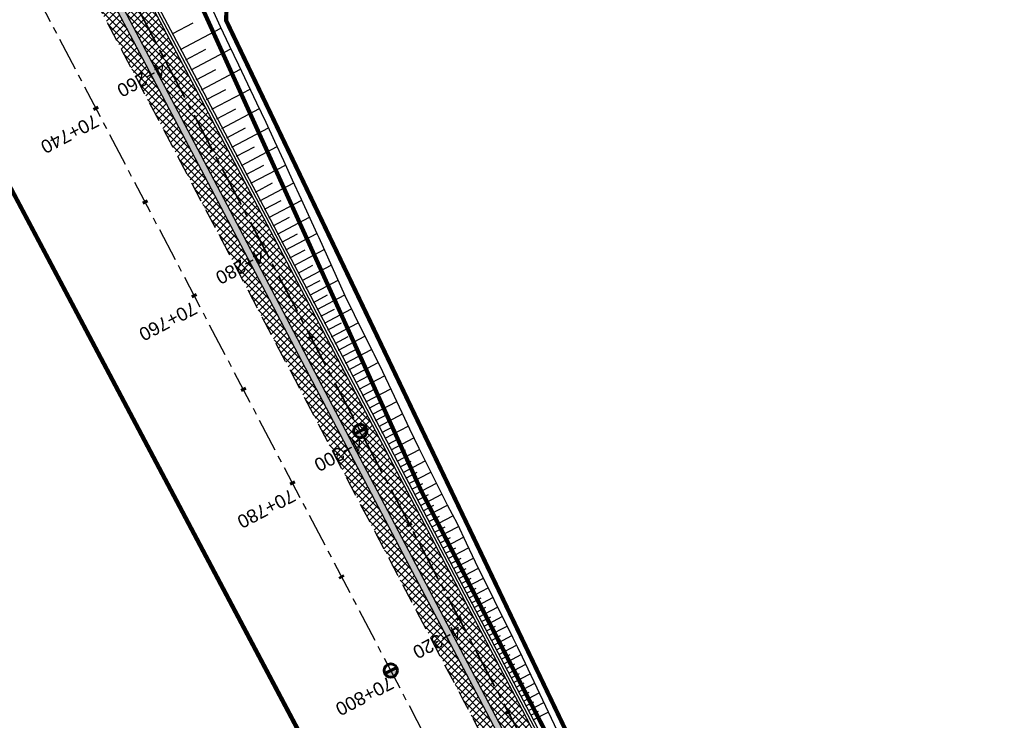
# Model space of a CAD drawing. Header units: metres. Extents: x 7529682 to 7533751, y 5721195 to 5727842.
# Tile 5 of 179: x 7531684 to 7531777, y 5723971 to 5724037. Entities that reach past the tile are written whole.
import ezdxf

# ---------------------------------------------------------------- set-up
doc = ezdxf.new("R2010")
doc.units = ezdxf.units.M
for name, pattern in [('817-dzialki-09-05-04$0$HIDDEN', [0.375, 0.25, -0.125]), ('ACAD_ISO05W100', [33, 24, -3, 0, -3, 0, -3]), ('CENTER', [50.8, 31.75, -6.35, 6.35, -6.35]), ('CENTER2', [28.575, 19.05, -3.175, 3.175, -3.175]), ('HIDDEN', [9.525, 6.35, -3.175])]:
    doc.linetypes.add(name, pattern=pattern)
for name, color, linetype in [('C-DROGI-SYTUACJA', 7, 'Continuous'), ('C-DROGI-SYTUACJA-ETYKIETY', 7, 'Continuous'), ('D-hatch-pobocza', 131, 'Continuous'), ('D-pobocza', 60, 'Continuous'), ('D-skarpa', 2, 'Continuous'), ('D-skarpa-kreskowanie', 2, 'Continuous')]:
    doc.layers.add(name, color=color, linetype=linetype)
for name, color, linetype, lineweight, true_color in [('D-bariery', 7, 'FENCELINE2', 30, 0xff0f0f), ('D-ewidencja-numery', 7, 'Continuous', 50, 0x40ff00), ('D-hatch-ciag-pieszo-rowerowy', 7, 'Continuous', 13, 0xff9f80), ('D-LR-etap-III', 7, '817-dzialki-09-05-04$0$HIDDEN', 50, 0x00008f), ('D-ścieki', 7, 'Continuous', 30, 0x0544ff)]:
    doc.layers.add(name, color=color, linetype=linetype, lineweight=lineweight, true_color=true_color)
for name, color, linetype, lineweight in [('D-krawędzie', 3, 'Continuous', 30), ('D-obrzeża', 2, 'Continuous', 30), ('D-oś', 10, 'CENTER', 30), ('D-pas-drogowy', 7, 'ACAD_ISO05W100', 50)]:
    doc.layers.add(name, color=color, linetype=linetype, lineweight=lineweight)
doc.layers.add('poprzeczki', color=7, linetype='Continuous', true_color=0x0000c7)
doc.styles.get("Standard").update_dxf_attribs({"font": 'arial.ttf'})
doc.linetypes.add('FENCELINE2', pattern='A,6.35,-2.54,[132,ltypeshp.shx,S=2.54,R=0,X=-2.54,Y=0],-2.54,25.4', length=36.83)
pattern_1 = [(45, (0, 0), (-0.33675960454, 0.33675960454), []), (135, (0, 0), (-0.33675960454, -0.33675960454), [])]

# ---------------------------------------------------------------- blocks, each defined once
blk = doc.blocks.new('kilometraz')
at = {"linetype": 'ByBlock', "lineweight": -2}
blk.add_hatch(color=0, dxfattribs=at).paths.add_polyline_path([(0, -0.28125, 0.41421356), (0.28125, 0, 0.41421356), (0, 0.28125)])
at = {"color": 0, "linetype": 'ByBlock', "lineweight": -2}
blk.add_line((0, 0.28125), (0, -0.28125), dxfattribs=at)
blk.add_circle((0, 0), 0.28125, dxfattribs=at)
blk = doc.blocks.new('AeccTickLine')
at = {"color": 0, "linetype": 'ByBlock', "lineweight": -2}
blk.add_line((0, 1), (0, -1), dxfattribs=at)

msp = doc.modelspace()

# ---------------------------------------------------------------- hatches: boundary and pattern name
at = {"layer": 'D-hatch-ciag-pieszo-rowerowy'}
h = msp.add_hatch(dxfattribs=at)
h.set_pattern_fill('ANSI37', color=256, scale=0.15, style=0)
h.set_pattern_definition(pattern_1)
h.paths.add_polyline_path([(7531670.459, 5724086.719), (7531652.861, 5724119.415), (7531649.994, 5724119.544), (7531666.66, 5724088.578), (7531679.391, 5724065.76), (7531684.868, 5724055.947), (7531688.519, 5724049.118), (7531697.217, 5724032.629), (7531705.519, 5724016.848), (7531710.985, 5724006.444), (7531717.725, 5723993.613), (7531720.609, 5723993.497), (7531714.804, 5724004.546), (7531709.338, 5724014.95), (7531701.035, 5724030.733), (7531692.333, 5724047.23), (7531688.668, 5724054.085), (7531683.18, 5724063.918)])
h = msp.add_hatch(dxfattribs=at)
h.set_pattern_fill('ANSI37', color=256, scale=0.15, style=0)
h.set_pattern_definition(pattern_1)
h.paths.add_polyline_path([(7531754.352, 5723930.752), (7531754.819, 5723928.454), (7531757.839, 5723926.145), (7531757.375, 5723928.427)])
h.paths.add_polyline_path([(7531731.715, 5723966.988), (7531733.968, 5723968.068), (7531731.885, 5723972.032), (7531724.979, 5723985.179), (7531720.609, 5723993.497), (7531717.725, 5723993.613), (7531728.066, 5723973.93)])
at = {"layer": 'D-hatch-pobocza'}
h = msp.add_hatch(dxfattribs=at)
h.set_pattern_fill('ANSI37', color=256, scale=0.15, style=0)
h.set_pattern_definition(pattern_1)
h.paths.add_polyline_path([(7531641.558, 5724137.252), (7531638.974, 5724135.896), (7531641.007, 5724132.022), (7531664.906, 5724087.617), (7531677.644, 5724064.786), (7531683.112, 5724054.988), (7531686.753, 5724048.18), (7531695.448, 5724031.697), (7531703.749, 5724015.917), (7531709.214, 5724005.514), (7531719.389, 5723986.147), (7531726.295, 5723973), (7531732.741, 5723960.736), (7531735.13, 5723956.19), (7531735.64, 5723955.219), (7531738.921, 5723952.151), (7531736.413, 5723957.005), (7531736.306, 5723956.962), (7531727.535, 5723973.651), (7531720.628, 5723986.798), (7531710.454, 5724006.165), (7531704.988, 5724016.569), (7531696.686, 5724032.349), (7531687.989, 5724048.837), (7531684.341, 5724055.659), (7531678.867, 5724065.468), (7531666.134, 5724088.29), (7531645.571, 5724126.496, -0.044899), (7531643.415, 5724131.539)])
at = {"layer": 'D-ścieki', "linetype": 'ByBlock', "true_color": 0x00cccc}
h = msp.add_hatch(color=132, dxfattribs=at)
edge = h.paths.add_edge_path()
edge.add_line((7531642.006, 5724137.812), (7531641.436, 5724137.627))
edge.add_line((7531641.436, 5724137.627), (7531643.415, 5724131.539))
edge.add_arc((7531672.516, 5724140.998), 30.6, 198.0068, 208.28993)
edge.add_line((7531645.571, 5724126.496), (7531666.134, 5724088.29))
edge.add_line((7531666.134, 5724088.29), (7531678.867, 5724065.468))
edge.add_line((7531678.867, 5724065.468), (7531684.341, 5724055.659))
edge.add_line((7531684.341, 5724055.659), (7531687.989, 5724048.837))
edge.add_line((7531687.989, 5724048.837), (7531696.686, 5724032.349))
edge.add_line((7531696.686, 5724032.349), (7531704.988, 5724016.569))
edge.add_line((7531704.988, 5724016.569), (7531710.454, 5724006.165))
edge.add_line((7531710.454, 5724006.165), (7531727.535, 5723973.651))
edge.add_line((7531727.535, 5723973.651), (7531736.306, 5723956.962))
edge.add_line((7531736.306, 5723956.962), (7531737.416, 5723957.405))
edge.add_line((7531737.416, 5723957.405), (7531737.21, 5723957.862))
edge.add_line((7531737.21, 5723957.862), (7531736.632, 5723957.631))
edge.add_line((7531736.632, 5723957.631), (7531728.066, 5723973.93))
edge.add_line((7531728.066, 5723973.93), (7531710.985, 5724006.444))
edge.add_line((7531710.985, 5724006.444), (7531705.519, 5724016.848))
edge.add_line((7531705.519, 5724016.848), (7531697.217, 5724032.629))
edge.add_line((7531697.217, 5724032.629), (7531688.519, 5724049.118))
edge.add_line((7531688.519, 5724049.118), (7531684.868, 5724055.947))
edge.add_line((7531684.868, 5724055.947), (7531679.391, 5724065.76))
edge.add_line((7531679.391, 5724065.76), (7531666.66, 5724088.578))
edge.add_line((7531666.66, 5724088.578), (7531646.099, 5724126.78))
edge.add_arc((7531672.516, 5724140.998), 30, 198.0068, 208.28993, ccw=False)
edge.add_line((7531643.985, 5724131.724), (7531642.012, 5724137.794))
edge.add_arc((7531613.482, 5724128.52), 30, 18.0068, 18.04311)

# ---------------------------------------------------------------- linework, layer by layer
at = {"layer": 'C-DROGI-SYTUACJA', "color": 10, "linetype": 'CENTER2', "lineweight": 35, "ltscale": 0.2}
msp.add_lwpolyline([(7531617.003, 5724190.143), (7531641.087, 5724144.244, -0.042262), (7531643.052, 5724139.579), (7531645.974, 5724130.59, 0.044899), (7531648.088, 5724125.646), (7531669.363, 5724086.118), (7531687.571, 5724053.485), (7531733.076, 5723967.067, 0.08906), (7531737.423, 5723961.493), (7531739.516, 5723959.617, -0.048597), (7531742.14, 5723956.76), (7531750.648, 5723945.469, -0.1118), (7531754.274, 5723937.414), (7531757.426, 5723921.898, 0.200916), (7531763.94, 5723912.314), (7531771.974, 5723907.082, -0.131228), (7531777.15, 5723901.327), (7531783.375, 5723889.12)], format="xyb", dxfattribs=at)
at = {"layer": 'D-bariery', "ltscale": 0.05, "flags": 128}
msp.add_lwpolyline([(7531734.881, 5723966.869), (7531732.106, 5723972.149), (7531725.2, 5723985.295), (7531715.025, 5724004.662), (7531709.56, 5724015.066), (7531701.256, 5724030.849), (7531692.554, 5724047.347), (7531688.887, 5724054.205), (7531683.398, 5724064.039), (7531670.678, 5724086.839), (7531650.127, 5724125.022, -0.044899), (7531648.207, 5724129.513), (7531644.999, 5724139.382)], format="xyb", dxfattribs=at)
at = {"layer": 'D-ewidencja-numery', "color": 12, "ltscale": 15, "true_color": 0xc70000}
msp.add_lwpolyline([(7531477.293, 5724465.831), (7531500.996, 5724421.113), (7531512.122, 5724400.549), (7531513.782, 5724396.757), (7531526.32, 5724379.39), (7531566.784, 5724302.736), (7531612.277, 5724225.61), (7531620.493, 5724210.548), (7531631.578, 5724196.258), (7531653.484, 5724152.434), (7531661.151, 5724128.494), (7531673.881, 5724101.186), (7531684.691, 5724081.184), (7531699.212, 5724051.17), (7531704.034, 5724040.584), (7531703.913, 5724037.17), (7531736.42, 5723969.232), (7531738.285, 5723967.699), (7531742.181, 5723962.346), (7531744.286, 5723958.616), (7531755.393, 5723944.193), (7531758.69, 5723936.76), (7531758.69, 5723936.76)], dxfattribs=at)
at = {"layer": 'D-krawędzie', "linetype": 'HIDDEN', "ltscale": 0.3, "flags": 128}
msp.add_lwpolyline([(7530572.01, 5726166.06), (7530620.381, 5726072.761), (7530641.555, 5726032.008), (7530660.961, 5725995.07), (7530689.128, 5725941.54), (7530707.336, 5725907.032), (7530725.256, 5725873.093), (7530743.97, 5725837.654), (7530770.527, 5725787.119), (7530787.864, 5725754.267), (7530809.898, 5725712.542), (7530824.739, 5725684.389), (7530840.856, 5725653.693), (7530860.675, 5725616.154), (7530865.283, 5725607.394), (7530878.05, 5725583.08), (7530918.172, 5725507.178), (7530950.163, 5725446.305), (7530993.419, 5725364.265), (7531022.766, 5725308.719), (7531053.81, 5725249.872), (7531081.166, 5725197.875), (7531103.902, 5725154.541), (7531128.123, 5725108.448), (7531149.3, 5725068.25), (7531167.38, 5725033.767), (7531197.165, 5724976.988), (7531228.151, 5724918.034), (7531253.153, 5724870.491), (7531286.796, 5724806.654), (7531306.74, 5724768.665), (7531335.094, 5724714.652), (7531357.319, 5724672.439), (7531373.645, 5724641.454), (7531392.162, 5724605.999), (7531418.48, 5724555.853), (7531439.727, 5724515.582), (7531468.399, 5724461.077), (7531491.782, 5724416.528), (7531531.99, 5724339.833), (7531557.227, 5724291.659), (7531569.852, 5724267.577), (7531591.376, 5724226.548), (7531610.004, 5724191.103), (7531616.883, 5724177.999), (7531629.985, 5724153.025), (7531641.007, 5724132.022), (7531664.906, 5724087.617), (7531677.644, 5724064.786), (7531683.112, 5724054.988), (7531686.753, 5724048.18), (7531695.448, 5724031.697), (7531703.749, 5724015.917), (7531709.214, 5724005.514), (7531719.389, 5723986.147), (7531726.295, 5723973), (7531732.741, 5723960.736), (7531735.13, 5723956.19)], dxfattribs=at)
at = {"layer": 'D-LR-etap-III', "ltscale": 10, "flags": 128}
msp.add_lwpolyline([(7531750.474, 5723895.103, 0.4, 0.4, 0), (7531750.505, 5723895.13, 0.4, 0.4, 0), (7531682.71, 5724022.92, 0.4, 0.4, 0), (7531619.177, 5724147.204, 0.4, 0.4, 0), (7531592.309, 5724198.489, 0.4, 0.4, 0), (7531553.264, 5724272.919, 0.4, 0.4, 0), (7531504.02, 5724366.79, 0.4, 0.4, 0), (7531482.09, 5724407.62, 0.4, 0.4, 0), (7531412.35, 5724541.183, 0.4, 0.4, 0), (7531388.464, 5724586.93, 0.4, 0.4, 0), (7531345.12, 5724669.94, 0.4, 0.4, 0), (7531127.66, 5725081.67, 0.4, 0.4, 0), (7531059.253, 5725211.041, 0.4, 0.4, 0), (7531008.007, 5725307.954, 0.4, 0.4, 0), (7530964.182, 5725390.836, 0.4, 0.4, 0), (7530914.557, 5725484.684, 0.4, 0.4, 0), (7530865.243, 5725577.494, 0.4, 0.4, 0), (7530840.085, 5725624.059, 0.4, 0.4, 0), (7530802.56, 5725694.925, 0.4, 0.4, 0), (7530755.54, 5725787.51, 0.4, 0.4, 0), (7530708.718, 5725876.303, 0.4, 0.4, 0), (7530695.12, 5725902.09, 0.4, 0.4, 0), (7530642.914, 5726001.078, 0.4, 0.4, 0), (7530634.935, 5726016.147, 0.4, 0.4, 0), (7530610.82, 5726061.93, 0.4, 0.4, 0), (7530610.82, 5726061.93, 0.4, 0.4, 0), (7530607.21, 5726063.51, 0.4, 0.4, 0), (7530597.42, 5726080.68, 0.4, 0.4, 0), (7530591.16, 5726088.44, 0.4, 0.4, 0), (7530581.28, 5726107.21, 0.4, 0.4, 0), (7530571.29, 5726130.56, 0.4, 0.4, 0), (7530549.555, 5726171.527, 0.4, 0.4, 0), (7530531.014, 5726206.474, 0.4, 0.4, 0), (7530516.461, 5726236.017, 0.4, 0.4, 0), (7530500.799, 5726266.141, 0.4, 0.4, 0), (7530491.35, 5726283.94, 0.4, 0.4, 0), (7530482.4, 5726303.41, 0.4, 0.4, 0), (7530482.4, 5726303.41, 0.4, 0.4, 0), (7530450.41, 5726357.28, 0.4, 0.4, 0), (7530397.759, 5726458.5, 0.4, 0.4, 0), (7530334.708, 5726583.665, 0.4, 0.4, 0), (7530303.939, 5726645.168, 0.4, 0.4, 0), (7530300.51, 5726651.778, 0.4, 0.4, 0), (7530289.214, 5726671.967, 0.4, 0.4, 0), (7530281.54, 5726685.57, 0.4, 0.4, 0), (7530261.371, 5726724.163, 0.4, 0.4, 0), (7530254.03, 5726738.21, 0.4, 0.4, 0), (7530197.22, 5726845.06, 0.4, 0.4, 0), (7530194.71, 5726849.15, 0.4, 0.4, 0), (7530195.92, 5726850.75, 0.4, 0.4, 0), (7530170.547, 5726892.961, 0.4, 0.4, 0), (7530143.175, 5726945.066, 0.4, 0.4, 0), (7530105.06, 5727018.32, 0.4, 0.4, 0), (7530100.06, 5727027.16, 0.4, 0.4, 0), (7530062.319, 5727099.625, 0.4, 0.4, 0), (7530015.379, 5727189.42, 0.4, 0.4, 0), (7529983.208, 5727250.207, 0.4, 0.4, 0), (7529953.284, 5727306.747, 0.4, 0.4, 0), (7529900.671, 5727406.159, 0.4, 0.4, 0), (7529890.63, 5727425.131, 0.4, 0.4, 0), (7529875.155, 5727454.426, 0.4, 0.4, 0), (7529857.56, 5727487.787, 0.4, 0.4, 0), (7529835.194, 5727530.193, 0.4, 0.4, 0), (7529811.741, 5727574.662, 0.4, 0.4, 0), (7529792.102, 5727611.923, 0.4, 0.4, 0), (7529768.066, 5727657.47, 0.4, 0.4, 0), (7529755.211, 5727682.131, 0.4, 0.4, 0), (7529753.31, 5727681.13, 0.4, 0.4, 0), (7529739.21, 5727707.77, 0.4, 0.4, 0), (7529735.395, 5727711.252, 0.4, 0.4, 0), (7529725.42, 5727730.2, 0.4, 0.4, 0), (7529723.55, 5727729.88, 0.4, 0.4, 0), (7529695.567, 5727782.932, 0.4, 0.4, 0), (7529717.68, 5727794.024, 0.4, 0.4, 0), (7529736.275, 5727758.647, 0.4, 0.4, 0), (7529736.275, 5727758.647, 0.4, 0.4, 0), (7529744.511, 5727750.406, 0.4, 0.4, 0), (7529744.511, 5727750.406, 0.4, 0.4, 0), (7529750.283, 5727738.55, 0.4, 0.4, 0), (7529777.109, 5727687.569, 0.4, 0.4, 0), (7529796.515, 5727651.33, 0.4, 0.4, 0), (7529814.938, 5727616.793, 0.4, 0.4, 0), (7529839.007, 5727572.304, 0.4, 0.4, 0), (7529860.618, 5727532.509, 0.4, 0.4, 0), (7529882.349, 5727491.504, 0.4, 0.4, 0), (7529904.865, 5727449.096, 0.4, 0.4, 0), (7529920.747, 5727418.885, 0.4, 0.4, 0), (7529946.677, 5727368.547, 0.4, 0.4, 0), (7529972.025, 5727320.573, 0.4, 0.4, 0), (7529987.74, 5727290.153, 0.4, 0.4, 0), (7529996.497, 5727273.662, 0.4, 0.4, 0), (7530017.541, 5727234.203, 0.4, 0.4, 0), (7530033.054, 5727204.864, 0.4, 0.4, 0), (7530051.623, 5727170.223, 0.4, 0.4, 0), (7530069.277, 5727137.016, 0.4, 0.4, 0), (7530089.385, 5727097.534, 0.4, 0.4, 0), (7530109.713, 5727060.747, 0.4, 0.4, 0), (7530136.77, 5727011.64, 0.4, 0.4, 0), (7530162.447, 5726962.744, 0.4, 0.4, 0), (7530187.674, 5726916.992, 0.4, 0.4, 0), (7530207.821, 5726879.335, 0.4, 0.4, 0), (7530230.626, 5726834.519, 0.4, 0.4, 0), (7530262.288, 5726776.618, 0.4, 0.4, 0), (7530277.51, 5726760.213, 0.4, 0.4, 0), (7530286.037, 5726744.107, 0.4, 0.4, 0), (7530288.097, 5726735.884, 0.4, 0.4, 0), (7530290.394, 5726725.047, 0.4, 0.4, 0), (7530296.177, 5726713.583, 0.4, 0.4, 0), (7530302.726, 5726701.182, 0.4, 0.4, 0), (7530325.685, 5726657.466, 0.4, 0.4, 0), (7530343.244, 5726623.649, 0.4, 0.4, 0), (7530360.23, 5726591.747, 0.4, 0.4, 0), (7530383.209, 5726548.059, 0.4, 0.4, 0), (7530406.018, 5726503.606, 0.4, 0.4, 0), (7530427.465, 5726462.62, 0.4, 0.4, 0), (7530447.928, 5726424.388, 0.4, 0.4, 0), (7530471.127, 5726379.921, 0.4, 0.4, 0), (7530490.501, 5726343.033, 0.4, 0.4, 0), (7530509.499, 5726306.733, 0.4, 0.4, 0), (7530529.89, 5726267.244, 0.4, 0.4, 0), (7530543.852, 5726238.99, 0.4, 0.4, 0), (7530554.809, 5726218.944, 0.4, 0.4, 0), (7530559.027, 5726212.223, 0.4, 0.4, 0), (7530563.061, 5726206.41, 0.4, 0.4, 0), (7530566.934, 5726200.464, 0.4, 0.4, 0), (7530569.771, 5726194.902, 0.4, 0.4, 0), (7530571.473, 5726191.282, 0.4, 0.4, 0), (7530572.839, 5726188.025, 0.4, 0.4, 0), (7530575.295, 5726182.035, 0.4, 0.4, 0), (7530579.737, 5726173.306, 0.4, 0.4, 0), (7530583.3, 5726167.41, 0.4, 0.4, 0), (7530593.4, 5726163.33, 0.4, 0.4, 0), (7530598.618, 5726155.264, 0.4, 0.4, 0), (7530608.258, 5726140.497, 0.4, 0.4, 0), (7530603.27, 5726136.83, 0.4, 0.4, 0), (7530606.53, 5726131.84, 0.4, 0.4, 0), (7530604.239, 5726124.217, 0.4, 0.4, 0), (7530605.847, 5726121.63, 0.4, 0.4, 0), (7530608.972, 5726116.164, 0.4, 0.4, 0), (7530618.114, 5726097.791, 0.4, 0.4, 0), (7530651.213, 5726034.96, 0.4, 0.4, 0), (7530670.244, 5725998.611, 0.4, 0.4, 0), (7530698.075, 5725945.953, 0.4, 0.4, 0), (7530716.506, 5725911.305, 0.4, 0.4, 0), (7530735.223, 5725875.667, 0.4, 0.4, 0), (7530752.504, 5725842.155, 0.4, 0.4, 0), (7530778.311, 5725793.501, 0.4, 0.4, 0), (7530797.5, 5725756.382, 0.4, 0.4, 0), (7530812.519, 5725728.289, 0.4, 0.4, 0), (7530820.039, 5725713.16, 0.4, 0.4, 0), (7530822.422, 5725710.194, 0.4, 0.4, 0), (7530833.155, 5725688.801, 0.4, 0.4, 0), (7530849.629, 5725656.159, 0.4, 0.4, 0), (7530867.983, 5725621.964, 0.4, 0.4, 0), (7530872.63, 5725612.888, 0.4, 0.4, 0), (7530880.354, 5725597.595, 0.4, 0.4, 0), (7530883.839, 5725593.389, 0.4, 0.4, 0), (7530891.782, 5725587.763, 0.4, 0.4, 0), (7530895.039, 5725584.281, 0.4, 0.4, 0), (7530897.034, 5725580.941, 0.4, 0.4, 0), (7530900.952, 5725579.946, 0.4, 0.4, 0), (7530904.81, 5725571.977, 0.4, 0.4, 0), (7530903.682, 5725568.566, 0.4, 0.4, 0), (7530908.901, 5725558.845, 0.4, 0.4, 0), (7530910.252, 5725545.672, 0.4, 0.4, 0), (7530912.873, 5725538.646, 0.4, 0.4, 0), (7530945.278, 5725478.464, 0.4, 0.4, 0), (7530959.692, 5725450.246, 0.4, 0.4, 0), (7531002.827, 5725368.192, 0.4, 0.4, 0), (7531044.704, 5725290.314, 0.4, 0.4, 0), (7531064.099, 5725253.213, 0.4, 0.4, 0), (7531083.01, 5725216.678, 0.4, 0.4, 0), (7531113.013, 5725158.466, 0.4, 0.4, 0), (7531137.364, 5725113.071, 0.4, 0.4, 0), (7531150.831, 5725086.712, 0.4, 0.4, 0), (7531159.746, 5725076.641, 0.4, 0.4, 0), (7531166.31, 5725074.58, 0.4, 0.4, 0), (7531172.29, 5725062.58, 0.4, 0.4, 0), (7531170.59, 5725055.606, 0.4, 0.4, 0), (7531173.733, 5725044.081, 0.4, 0.4, 0), (7531215.342, 5724964.86, 0.4, 0.4, 0), (7531238.054, 5724921.685, 0.4, 0.4, 0), (7531262.39, 5724875.283, 0.4, 0.4, 0), (7531295.587, 5724811.266, 0.4, 0.4, 0), (7531348.488, 5724712.363, 0.4, 0.4, 0), (7531363.741, 5724682.684, 0.4, 0.4, 0), (7531366.987, 5724675.865, 0.4, 0.4, 0), (7531382.541, 5724646.111, 0.4, 0.4, 0), (7531401.299, 5724610.875, 0.4, 0.4, 0), (7531428.965, 5724558.862, 0.4, 0.4, 0), (7531449.111, 5724520.398, 0.4, 0.4, 0), (7531477.293, 5724465.831, 0.4, 0.4, 0), (7531500.996, 5724421.113, 0.4, 0.4, 0), (7531512.122, 5724400.549, 0.4, 0.4, 0), (7531513.782, 5724396.757, 0.4, 0.4, 0), (7531526.32, 5724379.39, 0.4, 0.4, 0), (7531566.784, 5724302.736, 0.4, 0.4, 0), (7531612.277, 5724225.61, 0.4, 0.4, 0), (7531620.493, 5724210.548, 0.4, 0.4, 0), (7531631.578, 5724196.258, 0.4, 0.4, 0), (7531653.484, 5724152.434, 0.4, 0.4, 0), (7531661.151, 5724128.494, 0.4, 0.4, 0), (7531673.881, 5724101.186, 0.4, 0.4, 0), (7531684.691, 5724081.184, 0.4, 0.4, 0), (7531699.212, 5724051.17, 0.4, 0.4, 0), (7531704.034, 5724040.584, 0.4, 0.4, 0), (7531704.034, 5724040.584, 0.4, 0.4, 0), (7531703.913, 5724037.17, 0.4, 0.4, 0), (7531736.42, 5723969.232, 0.4, 0.4, 0), (7531738.285, 5723967.699, 0.4, 0.4, 0), (7531742.181, 5723962.346, 0.4, 0.4, 0), (7531744.286, 5723958.616, 0.4, 0.4, 0), (7531755.393, 5723944.193, 0.4, 0.4, 0), (7531758.69, 5723936.76, 0.4, 0.4, 0), (7531780.08, 5723929.25, 0.4, 0.4, 0), (7531792.612, 5723906.338, 0.4, 0.4, 0), (7531792.612, 5723906.338, 0.4, 0.4, 0), (7531756.962, 5723883.055, 0.4, 0.4, 0), (7531750.46, 5723895.13, 0.4, 0.4, 0), (7531750.46, 5723895.13, 0, 0, 0)], format="xyseb", dxfattribs=at)
at = {"layer": 'D-obrzeża'}
msp.add_lwpolyline([(7531780.894, 5723900.509), (7531779.425, 5723903.067, 0.118613), (7531777.818, 5723904.767), (7531765.06, 5723913.076, -0.200916), (7531758.547, 5723922.659), (7531755.443, 5723937.941, 0.1118), (7531751.816, 5723945.995), (7531743.065, 5723957.61, 0.048597), (7531740.441, 5723960.466), (7531738.437, 5723962.263, -0.089262), (7531734.082, 5723967.852), (7531731.885, 5723972.032), (7531724.979, 5723985.179), (7531714.804, 5724004.546), (7531709.338, 5724014.95), (7531701.035, 5724030.733), (7531692.333, 5724047.23), (7531688.668, 5724054.085), (7531683.18, 5724063.918), (7531670.459, 5724086.719), (7531649.907, 5724124.904, -0.044899), (7531647.969, 5724129.436), (7531644.775, 5724139.264)], format="xyb", dxfattribs=at)
at = {"layer": 'D-oś', "ltscale": 0.1}
msp.add_lwpolyline([(7531812.381, 5723798.617), (7531655.397, 5724097.9), (7531637.916, 5724130.379), (7531626.886, 5724151.399), (7531613.784, 5724176.372), (7531606.906, 5724189.475), (7531588.276, 5724224.922), (7531566.752, 5724265.952), (7531554.126, 5724290.035), (7531528.89, 5724338.207), (7531488.683, 5724414.901), (7531465.302, 5724459.448)], dxfattribs=at)
at = {"layer": 'D-pas-drogowy', "ltscale": 0.2, "flags": 128}
msp.add_lwpolyline([(7531633.019, 5724182.834, 0.4, 0.4, 0), (7531617.559, 5724211.608, 0.4, 0.4, 0), (7531566.784, 5724302.736, 0.4, 0.4, 0), (7531538.419, 5724356.47, 0.4, 0.4, 0), (7531526.32, 5724379.39, 0.4, 0.4, 0), (7531516.102, 5724393.607, 0.4, 0.4, 0.001485), (7531513.78, 5724396.838, 0.4, 0.4, 0), (7531501.87, 5724413.41, 0.4, 0.4, 0), (7531474.926, 5724464.508, 0.4, 0.4, 0), (7531446.2, 5724518.992, 0.4, 0.4, 0), (7531424.962, 5724559.262, 0.4, 0.4, 0), (7531398.444, 5724609.566, 0.4, 0.4, 0), (7531379.647, 5724645.216, 0.4, 0.4, 0), (7531365.23, 5724672.56, 0.4, 0.4, 0), (7531341.306, 5724717.915, 0.4, 0.4, 0), (7531312.9, 5724771.789, 0.4, 0.4, 0), (7531292.591, 5724810.307, 0.4, 0.4, 0), (7531259.392, 5724873.271, 0.4, 0.4, 0), (7531233.74, 5724921.923, 0.4, 0.4, 0), (7531203.073, 5724980.092, 0.4, 0.4, 0), (7531173.471, 5725036.225, 0.4, 0.4, 0), (7531168.27, 5725046.09, 0.4, 0.4, 0), (7531172.29, 5725062.58, 0.4, 0.4, 0), (7531166.31, 5725074.58, 0.4, 0.4, 0), (7531150.32, 5725079.6, 0.4, 0.4, 0), (7531141.5, 5725096.43, 0.4, 0.4, 0), (7531109.312, 5725157.814, 0.4, 0.4, 0), (7531086.641, 5725201.048, 0.4, 0.4, 0), (7531059.198, 5725253.384, 0.4, 0.4, 0), (7531028.207, 5725312.489, 0.4, 0.4, 0), (7530999.105, 5725367.99, 0.4, 0.4, 0), (7530956.248, 5725449.725, 0.4, 0.4, 0), (7530924.398, 5725510.464, 0.4, 0.4, 0), (7530897.51, 5725561.74, 0.4, 0.4, 0), (7530894.46, 5725566.14, 0.4, 0.4, 0), (7530892.16, 5725570.49, 0.4, 0.4, 0), (7530869.363, 5725613.307, 0.4, 0.4, 0), (7530861.694, 5725627.705, 0.4, 0.4, 0), (7530852.74, 5725644.52, 0.4, 0.4, 0), (7530831.51, 5725684.2, 0.4, 0.4, 0), (7530811.13, 5725722.52, 0.4, 0.4, 0), (7530792.348, 5725757.941, 0.4, 0.4, 0), (7530768.03, 5725803.8, 0.4, 0.4, 0), (7530748.769, 5725840.179, 0.4, 0.4, 0), (7530727.7, 5725879.97, 0.4, 0.4, 0), (7530712.098, 5725909.545, 0.4, 0.4, 0), (7530693.644, 5725944.645, 0.4, 0.4, 0), (7530665.702, 5725997.539, 0.4, 0.4, 0), (7530641.76, 5726042.88, 0.4, 0.4, 0), (7530616.5, 5726091.48, 0.4, 0.4, 0), (7530604.628, 5726114.32, 0.4, 0.4, -0.007763), (7530602.5, 5726118.43, 0.4, 0.4, 0), (7530603.992, 5726123.395, 0.4, 0.4, 0), (7530606.53, 5726131.84, 0.4, 0.4, 0), (7530603.27, 5726136.83, 0.4, 0.4, 0), (7530593.776, 5726151.369, 0.4, 0.4, 0), (7530590.203, 5726156.84, 0.4, 0.4, 0), (7530583.3, 5726167.41, 0.4, 0.4, 0), (7530580.578, 5726170.428, 0.4, 0.4, 0), (7530575.85, 5726175.67, 0.4, 0.4, 0), (7530569.01, 5726186.66, 0.4, 0.4, 0), (7530562.555, 5726199.189, 0.4, 0.4, 0), (7530555.67, 5726211.39, 0.4, 0.4, 0), (7530548.29, 5726224.23, 0.4, 0.4, 0), (7530540.58, 5726237.71, 0.4, 0.4, 0), (7530532.68, 5726252.65, 0.4, 0.4, 0), (7530524.06, 5726269.35, 0.4, 0.4, 0), (7530502.82, 5726309.91, 0.4, 0.4, 0), (7530488.83, 5726336.63, 0.4, 0.4, 0), (7530466.03, 5726380.16, 0.4, 0.4, 0), (7530438.47, 5726432.77, 0.4, 0.4, 0), (7530424.53, 5726459.09, 0.4, 0.4, 0), (7530401.63, 5726502.97, 0.4, 0.4, 0), (7530383.38, 5726538.06, 0.4, 0.4, 0), (7530353.97, 5726593.52, 0.4, 0.4, 0), (7530338.47, 5726622.74, 0.4, 0.4, 0), (7530322.01, 5726653.88, 0.4, 0.4, 0), (7530297.54, 5726700.33, 0.4, 0.4, 0), (7530287.38, 5726719.6, 0.4, 0.4, 0), (7530285.95, 5726722.316, 0.4, 0.4, 0), (7530280.26, 5726733.12, 0.4, 0.4, 0), (7530266.73, 5726758.74, 0.4, 0.4, 0), (7530260.42, 5726770.47, 0.4, 0.4, 0), (7530253.25, 5726783.82, 0.4, 0.4, 0), (7530244.95, 5726799.33, 0.4, 0.4, 0), (7530239.39, 5726808.49, 0.4, 0.4, 0), (7530238.29, 5726807.9, 0.4, 0.4, 0), (7530218.11, 5726850.67, 0.4, 0.4, 0), (7530175.907, 5726928.168, 0.4, 0.4, 0), (7530096.68, 5727076.15, 0.4, 0.4, 0), (7530094.68, 5727079.89, 0.4, 0.4, 0), (7530064.597, 5727135.523, 0.4, 0.4, 0), (7530046.731, 5727168.892, 0.4, 0.4, 0), (7530025.803, 5727208.461, 0.4, 0.4, 0), (7530012.847, 5727232.979, 0.4, 0.4, 0), (7529994.15, 5727268.45, 0.4, 0.4, 0), (7529981.671, 5727291.93, 0.4, 0.4, 0), (7529949.89, 5727351.73, 0.4, 0.4, 0), (7529924.75, 5727399.03, 0.4, 0.4, 0), (7529915.516, 5727417.1, 0.4, 0.4, 0), (7529885.83, 5727475.19, 0.4, 0.4, 0), (7529862.56, 5727519.97, 0.4, 0.4, 0), (7529852.985, 5727538.191, 0.4, 0.4, 0), (7529836.513, 5727569.511, 0.4, 0.4, 0), (7529815.369, 5727609.141, 0.4, 0.4, 0), (7529792.795, 5727651.247, 0.4, 0.4, 0), (7529774.199, 5727685.858, 0.4, 0.4, 0), (7529746.966, 5727736.059, 0.4, 0.4, 0), (7529733.92, 5727757.62, 0.4, 0.4, 0), (7529708.607, 5727806.389, 0.4, 0.4, 0), (7529688.492, 5727796.345, 0.4, 0.4, 0), (7529723.55, 5727729.88, 0.4, 0.4, 0), (7529725.42, 5727730.2, 0.4, 0.4, 0), (7529735.38, 5727711.28, 0.4, 0.4, 0), (7529739.21, 5727707.77, 0.4, 0.4, 0), (7529753.31, 5727681.13, 0.4, 0.4, 0), (7529755.178, 5727682.114, 0.4, 0.4, 0), (7529792.102, 5727611.923, 0.4, 0.4, 0), (7529811.741, 5727574.662, 0.4, 0.4, 0), (7529835.194, 5727530.193, 0.4, 0.4, 0), (7529857.56, 5727487.787, 0.4, 0.4, 0), (7529875.155, 5727454.426, 0.4, 0.4, 0), (7529890.63, 5727425.131, 0.4, 0.4, 0), (7529900.671, 5727406.159, 0.4, 0.4, 0), (7529953.284, 5727306.747, 0.4, 0.4, 0), (7529983.208, 5727250.207, 0.4, 0.4, 0), (7530015.379, 5727189.42, 0.4, 0.4, 0), (7530062.319, 5727099.625, 0.4, 0.4, 0), (7530100.06, 5727027.16, 0.4, 0.4, 0), (7530105.06, 5727018.32, 0.4, 0.4, 0), (7530143.175, 5726945.066, 0.4, 0.4, 0), (7530170.547, 5726892.961, 0.4, 0.4, 0), (7530195.92, 5726850.75, 0.4, 0.4, 0), (7530194.71, 5726849.15, 0.4, 0.4, 0), (7530197.22, 5726845.06, 0.4, 0.4, 0), (7530254.03, 5726738.21, 0.4, 0.4, 0), (7530261.371, 5726724.163, 0.4, 0.4, 0), (7530281.54, 5726685.57, 0.4, 0.4, 0), (7530289.214, 5726671.967, 0.4, 0.4, 0), (7530300.51, 5726651.778, 0.4, 0.4, 0), (7530303.939, 5726645.168, 0.4, 0.4, 0), (7530334.708, 5726583.665, 0.4, 0.4, 0), (7530397.759, 5726458.5, 0.4, 0.4, 0), (7530450.41, 5726357.28, 0.4, 0.4, 0), (7530482.4, 5726303.41, 0.4, 0.4, 0), (7530483.688, 5726301.003, 0.4, 0.4, 0), (7530491.35, 5726283.94, 0.4, 0.4, 0), (7530512.67, 5726243.78, 0.4, 0.4, 0), (7530529.43, 5726209.46, 0.4, 0.4, 0), (7530571.29, 5726130.56, 0.4, 0.4, 0), (7530581.28, 5726107.21, 0.4, 0.4, 0), (7530591.16, 5726088.44, 0.4, 0.4, 0), (7530597.42, 5726080.68, 0.4, 0.4, 0), (7530607.21, 5726063.51, 0.4, 0.4, 0), (7530610.82, 5726061.93, 0.4, 0.4, 0), (7530634.935, 5726016.147, 0.4, 0.4, 0), (7530642.914, 5726001.078, 0.4, 0.4, 0), (7530695.12, 5725902.09, 0.4, 0.4, 0), (7530708.718, 5725876.303, 0.4, 0.4, 0), (7530755.54, 5725787.51, 0.4, 0.4, 0), (7530802.56, 5725694.925, 0.4, 0.4, 0), (7530840.085, 5725624.059, 0.4, 0.4, 0), (7530865.243, 5725577.494, 0.4, 0.4, 0), (7530914.557, 5725484.684, 0.4, 0.4, 0), (7530964.182, 5725390.836, 0.4, 0.4, 0), (7531008.007, 5725307.954, 0.4, 0.4, 0), (7531059.253, 5725211.041, 0.4, 0.4, 0), (7531127.66, 5725081.67, 0.4, 0.4, 0), (7531345.12, 5724669.94, 0.4, 0.4, 0), (7531388.464, 5724586.93, 0.4, 0.4, 0), (7531412.35, 5724541.183, 0.4, 0.4, 0), (7531482.09, 5724407.62, 0.4, 0.4, 0), (7531504.02, 5724366.79, 0.4, 0.4, 0), (7531519.374, 5724337.52, 0.4, 0.4, 0), (7531563.749, 5724252.932, 0.4, 0.4, 0), (7531602.175, 5724179.681, 0.4, 0.4, 0), (7531619.177, 5724147.204, 0.4, 0.4, 0), (7531625.038, 5724135.635, 0.4, 0.4, 0), (7531656.796, 5724073.316, 0.4, 0.4, 0), (7531675.12, 5724037.36, 0.4, 0.4, 0), (7531682.71, 5724022.92, 0.4, 0.4, 0), (7531705.565, 5723979.811, 0.4, 0.4, 0), (7531736.606, 5723921.262, 0.4, 0.4, 0), (7531750.46, 5723895.13, 0.4, 0.4, 0), (7531740.77, 5723886.56, 0.4, 0.4, 0), (7531732.86, 5723885, 0.4, 0.4, 0), (7531722.18, 5723887.77, 0.4, 0.4, 0), (7531729.87, 5723862.17, 0.4, 0.4, 0), (7531742.92, 5723861.93, 0.4, 0.4, 0), (7531763.71, 5723859.52, 0.4, 0.4, 0), (7531768.42, 5723854.12, 0.4, 0.4, 0), (7531787.42, 5723817.97, 0.4, 0.4, 0), (7531795.57, 5723809.82, 0.4, 0.4, 0), (7531816.347, 5723819.85, 0.4, 0.4, 0), (7531816.347, 5723819.85, 0.4, 0.4, 0), (7531805.06, 5723843.23, 0.4, 0.4, 0), (7531803.61, 5723886.23, 0.4, 0.4, 0), (7531803.61, 5723886.23, 0.4, 0.4, 0), (7531780.08, 5723929.25, 0.4, 0.4, 0), (7531758.69, 5723936.76, 0.4, 0.4, 0), (7531749.359, 5723946.412, 0.4, 0.4, 0), (7531742.71, 5723953.29, 0.4, 0.4, 0), (7531735.177, 5723967.878, 0.4, 0.4, 0), (7531722.37, 5723992.68, 0.4, 0.4, 0), (7531705.042, 5724030.886, 0.4, 0.4, 0), (7531699.47, 5724043.17, 0.4, 0.4, 0), (7531692.69, 5724058.11, 0.4, 0.4, 0), (7531679.672, 5724084.017, 0.4, 0.4, 0), (7531674.55, 5724094.21, 0.4, 0.4, 0), (7531666.633, 5724114.003, 0.4, 0.4, 0), (7531649, 5724153.82, 0.4, 0.4, 0), (7531641.49, 5724149.34, 0.4, 0.4, 0), (7531626.04, 5724179.34, 0.4, 0.4, 0), (7531633.03, 5724182.84, 0, 0, 0)], format="xyseb", dxfattribs=at)
at = {"layer": 'D-pobocza'}
msp.add_lwpolyline([(7531757.98, 5723927.962), (7531755.91, 5723938.151, 0.1118), (7531752.284, 5723946.206), (7531743.435, 5723957.949, 0.048597), (7531740.811, 5723960.806), (7531738.837, 5723962.576, -0.089262), (7531734.483, 5723968.164), (7531732.328, 5723972.265), (7531725.421, 5723985.411), (7531715.247, 5724004.778), (7531709.781, 5724015.183), (7531701.478, 5724030.966), (7531692.775, 5724047.464), (7531689.107, 5724054.325), (7531683.616, 5724064.161), (7531670.897, 5724086.959), (7531650.347, 5724125.141, -0.044899), (7531648.445, 5724129.59), (7531645.224, 5724139.5)], format="xyb", dxfattribs=at)
at = {"layer": 'D-skarpa', "linetype": 'Continuous'}
msp.add_lwpolyline([(7531701.979, 5724039.668), (7531703.349, 5724036.593), (7531704.211, 5724034.787), (7531705.075, 5724032.982), (7531705.936, 5724031.175), (7531706.797, 5724029.368), (7531707.665, 5724027.565), (7531708.502, 5724025.745), (7531709.336, 5724023.923), (7531709.753, 5724023.013), (7531710.172, 5724022.103), (7531711.009, 5724020.284), (7531712.499, 5724017.017), (7531712.671, 5724016.639), (7531713.506, 5724014.818), (7531714.327, 5724012.99), (7531715.151, 5724011.163), (7531716.021, 5724009.361), (7531716.91, 5724007.569), (7531717.805, 5724005.78), (7531717.866, 5724005.657), (7531718.703, 5724003.992), (7531719.562, 5724002.184), (7531721.258, 5723998.557), (7531722.133, 5723996.757), (7531724.819, 5723991.391), (7531725.74, 5723989.615), (7531726.598, 5723987.807), (7531727.469, 5723986.005), (7531731.004, 5723978.825), (7531731.451, 5723977.93), (7531731.895, 5723977.034), (7531735.751, 5723968.893)], dxfattribs=at)
at = {"layer": 'D-skarpa-kreskowanie', "linetype": 'Continuous'}
for p, q in [((7531698.863, 5724035.924), (7531700.81, 5724036.949, -1.467)), ((7531699.591, 5724034.413, 112.577), (7531703.426, 5724036.432, 109.688)), ((7531700.096, 5724033.455, 112.534), (7531701.995, 5724034.455, 111.104)), ((7531700.601, 5724032.496, 112.491), (7531704.36, 5724034.476, 109.658)), ((7531701.096, 5724031.557, 112.449), (7531702.958, 5724032.537, 111.047)), ((7531701.591, 5724030.617, 112.407), (7531705.277, 5724032.558, 109.63)), ((7531702.076, 5724029.695, 112.366), (7531703.901, 5724030.656, 110.991)), ((7531702.561, 5724028.773, 112.325), (7531706.174, 5724030.676, 109.603)), ((7531703.037, 5724027.87, 112.285), (7531704.825, 5724028.812, 110.937)), ((7531703.513, 5724026.967, 112.245), (7531707.055, 5724028.832, 109.575)), ((7531703.979, 5724026.081, 112.205), (7531705.734, 5724027.006, 110.882)), ((7531704.445, 5724025.196, 112.166), (7531707.915, 5724027.023, 109.551)), ((7531704.902, 5724024.328, 112.127), (7531706.613, 5724025.229, 110.837)), ((7531705.359, 5724023.461, 112.088), (7531708.734, 5724025.238, 109.545)), ((7531705.803, 5724022.617, 112.051), (7531707.467, 5724023.493, 110.797)), ((7531706.247, 5724021.773, 112.013), (7531709.529, 5724023.502, 109.54)), ((7531706.679, 5724020.953, 111.976), (7531708.298, 5724021.805, 110.757)), ((7531707.111, 5724020.132, 111.94), (7531710.305, 5724021.814, 109.533)), ((7531707.532, 5724019.334, 111.904), (7531709.107, 5724020.164, 110.717)), ((7531707.952, 5724018.536, 111.869), (7531711.06, 5724020.172, 109.527)), ((7531708.361, 5724017.759, 111.834), (7531709.893, 5724018.565, 110.68)), ((7531708.771, 5724016.982, 111.799), (7531711.79, 5724018.571, 109.524)), ((7531709.168, 5724016.227, 111.766), (7531710.656, 5724017.01, 110.644)), ((7531709.565, 5724015.472, 111.732), (7531712.499, 5724017.017, 109.522)), ((7531709.952, 5724014.739, 111.7), (7531711.398, 5724015.5, 110.61)), ((7531710.338, 5724014.005, 111.668), (7531713.19, 5724015.507, 109.519)), ((7531710.713, 5724013.292, 111.638), (7531712.12, 5724014.033, 110.578)), ((7531711.089, 5724012.579, 111.609), (7531713.857, 5724014.037, 109.523)), ((7531711.453, 5724011.887, 111.581), (7531712.816, 5724012.604, 110.554)), ((7531711.818, 5724011.195, 111.553), (7531714.5, 5724012.607, 109.532)), ((7531712.171, 5724010.524, 111.527), (7531713.491, 5724011.22, 110.532)), ((7531712.524, 5724009.854, 111.502), (7531715.124, 5724011.223, 109.543)), ((7531712.866, 5724009.204, 111.478), (7531714.154, 5724009.882, 110.508)), ((7531713.208, 5724008.554, 111.454), (7531715.761, 5724009.898, 109.531)), ((7531713.544, 5724007.916, 111.432), (7531714.81, 5724008.582, 110.478)), ((7531713.881, 5724007.277, 111.41), (7531716.397, 5724008.602, 109.514)), ((7531714.212, 5724006.648, 111.388), (7531715.463, 5724007.307, 110.446)), ((7531714.543, 5724006.019, 111.368), (7531717.03, 5724007.329, 109.494)), ((7531714.87, 5724005.397, 111.348), (7531716.107, 5724006.049, 110.416)), ((7531715.198, 5724004.776, 111.328), (7531717.659, 5724006.071, 109.474)), ((7531715.522, 5724004.16, 111.309), (7531716.746, 5724004.805, 110.387)), ((7531715.846, 5724003.545, 111.29), (7531718.283, 5724004.828, 109.454)), ((7531716.167, 5724002.936, 111.272), (7531717.379, 5724003.574, 110.358)), ((7531716.487, 5724002.327, 111.253), (7531718.892, 5724003.593, 109.441)), ((7531716.804, 5724001.725, 111.235), (7531717.994, 5724002.352, 110.338)), ((7531717.121, 5724001.124, 111.217), (7531719.476, 5724002.364, 109.442)), ((7531717.431, 5724000.535, 111.199), (7531718.595, 5724001.148, 110.322)), ((7531717.741, 5723999.946, 111.181), (7531720.042, 5724001.158, 109.447)), ((7531718.044, 5723999.371, 111.164), (7531719.18, 5723999.97, 110.307)), ((7531718.347, 5723998.796, 111.146), (7531720.593, 5723999.979, 109.453)), ((7531718.642, 5723998.234, 111.129), (7531719.752, 5723998.819, 110.293)), ((7531718.938, 5723997.673, 111.112), (7531721.131, 5723998.828, 109.459)), ((7531719.227, 5723997.124, 111.095), (7531720.312, 5723997.696, 110.277)), ((7531719.515, 5723996.576, 111.079), (7531721.669, 5723997.71, 109.455)), ((7531719.799, 5723996.038, 111.062), (7531720.867, 5723996.6, 110.257)), ((7531720.083, 5723995.499, 111.046), (7531722.204, 5723996.616, 109.447)), ((7531720.362, 5723994.969, 111.03), (7531721.417, 5723995.524, 110.235)), ((7531720.641, 5723994.439, 111.013), (7531722.741, 5723995.544, 109.432)), ((7531720.917, 5723993.914, 110.998), (7531721.962, 5723994.464, 110.211)), ((7531721.194, 5723993.389, 110.982), (7531723.272, 5723994.483, 109.416)), ((7531721.467, 5723992.869, 110.966), (7531722.501, 5723993.414, 110.187)), ((7531721.741, 5723992.35, 110.95), (7531723.797, 5723993.433, 109.4)), ((7531722.012, 5723991.836, 110.934), (7531723.035, 5723992.374, 110.164)), ((7531722.282, 5723991.322, 110.919), (7531724.318, 5723992.393, 109.385)), ((7531722.55, 5723990.813, 110.903), (7531723.563, 5723991.346, 110.14)), ((7531722.818, 5723990.304, 110.888), (7531724.833, 5723991.365, 109.37)), ((7531723.083, 5723989.8, 110.872), (7531724.089, 5723990.33, 110.115)), ((7531723.349, 5723989.297, 110.857), (7531725.357, 5723990.354, 109.344)), ((7531723.613, 5723988.795, 110.842), (7531724.615, 5723989.322, 110.087)), ((7531723.877, 5723988.293, 110.827), (7531725.869, 5723989.342, 109.326)), ((7531724.14, 5723987.795, 110.811), (7531725.125, 5723988.314, 110.069)), ((7531724.402, 5723987.297, 110.796), (7531726.352, 5723988.324, 109.327)), ((7531724.659, 5723986.809, 110.781), (7531725.624, 5723987.317, 110.054)), ((7531724.915, 5723986.321, 110.767), (7531726.829, 5723987.329, 109.325)), ((7531725.167, 5723985.843, 110.752), (7531726.116, 5723986.342, 110.037)), ((7531725.419, 5723985.364, 110.738), (7531727.3, 5723986.355, 109.32)), ((7531725.667, 5723984.894, 110.723), (7531726.599, 5723985.385, 110.02)), ((7531725.914, 5723984.424, 110.709), (7531727.767, 5723985.4, 109.313)), ((7531726.158, 5723983.961, 110.695), (7531727.078, 5723984.445, 110.002)), ((7531726.402, 5723983.498, 110.681), (7531728.23, 5723984.46, 109.304)), ((7531726.643, 5723983.041, 110.667), (7531727.55, 5723983.519, 109.983)), ((7531726.883, 5723982.584, 110.653), (7531728.686, 5723983.533, 109.295)), ((7531727.121, 5723982.133, 110.639), (7531728.016, 5723982.605, 109.965)), ((7531727.358, 5723981.683, 110.626), (7531729.136, 5723982.619, 109.286)), ((7531727.592, 5723981.238, 110.612), (7531728.475, 5723981.703, 109.947)), ((7531727.826, 5723980.794, 110.599), (7531729.58, 5723981.717, 109.277)), ((7531728.059, 5723980.351, 110.585), (7531728.93, 5723980.81, 109.929)), ((7531728.292, 5723979.909, 110.572), (7531730.022, 5723980.82, 109.268)), ((7531728.525, 5723979.466, 110.558), (7531729.384, 5723979.919, 109.911)), ((7531728.758, 5723979.024, 110.545), (7531730.464, 5723979.922, 109.259)), ((7531728.991, 5723978.581, 110.531), (7531729.838, 5723979.028, 109.893)), ((7531729.224, 5723978.139, 110.518), (7531730.906, 5723979.025, 109.25)), ((7531729.457, 5723977.697, 110.504), (7531730.292, 5723978.137, 109.875)), ((7531729.69, 5723977.254, 110.491), (7531731.352, 5723978.129, 109.239)), ((7531729.923, 5723976.812, 110.477), (7531730.748, 5723977.247, 109.855)), ((7531730.156, 5723976.369, 110.464), (7531731.796, 5723977.233, 109.228)), ((7531730.389, 5723975.927, 110.451), (7531731.201, 5723976.355, 109.838)), ((7531730.622, 5723975.485, 110.437), (7531732.228, 5723976.33, 109.227)), ((7531730.855, 5723975.042, 110.424), (7531731.648, 5723975.46, 109.825)), ((7531731.088, 5723974.6, 110.41), (7531732.656, 5723975.426, 109.228)), ((7531731.321, 5723974.157, 110.397), (7531732.096, 5723974.565, 109.813)), ((7531731.553, 5723973.715, 110.383), (7531733.085, 5723974.521, 109.229)), ((7531731.786, 5723973.273, 110.37), (7531732.543, 5723973.671, 109.8)), ((7531732.019, 5723972.83, 110.356), (7531733.513, 5723973.617, 109.231)), ((7531732.252, 5723972.388, 110.343), (7531732.99, 5723972.776, 109.787)), ((7531732.485, 5723971.945, 110.329), (7531733.942, 5723972.712, 109.232)), ((7531732.718, 5723971.503, 110.316), (7531733.437, 5723971.881, 109.774)), ((7531732.951, 5723971.06, 110.303), (7531734.37, 5723971.808, 109.233))]:
    msp.add_line(p, q, dxfattribs=at)
at = {"layer": 'D-ścieki'}
msp.add_lwpolyline([(7531688.519, 5724049.118), (7531697.217, 5724032.629), (7531705.519, 5724016.848), (7531710.985, 5724006.444), (7531721.159, 5723987.077), (7531728.066, 5723973.93), (7531736.632, 5723957.631), (7531737.21, 5723957.862), (7531737.416, 5723957.405), (7531736.306, 5723956.962), (7531727.535, 5723973.651), (7531720.628, 5723986.798), (7531710.454, 5724006.165), (7531704.988, 5724016.569), (7531696.686, 5724032.349), (7531687.989, 5724048.837)], dxfattribs=at)

# ---------------------------------------------------------------- block references
at = {"layer": 'C-DROGI-SYTUACJA-ETYKIETY', "color": 2, "linetype": 'Continuous', "lineweight": 60, "xscale": 0.25, "yscale": 0.25, "zscale": 0.25, "rotation": 297.6784843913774}
for p in [(7531691.608, 5724028.864), (7531696.253, 5724020.009), (7531700.899, 5724011.153), (7531705.544, 5724002.297), (7531710.189, 5723993.442), (7531714.834, 5723984.586)]:
    msp.add_blockref('AeccTickLine', p, dxfattribs=at)
at = {"layer": 'C-DROGI-SYTUACJA-ETYKIETY', "color": 10, "linetype": 'Continuous', "lineweight": 60, "xscale": 2.249999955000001, "yscale": 2.249999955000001, "zscale": 2.249999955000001, "rotation": 297.6784843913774}
msp.add_blockref('kilometraz', (7531719.479, 5723975.73), dxfattribs=at)
at = {"layer": 'poprzeczki', "color": 2, "linetype": 'Continuous', "lineweight": 60, "xscale": 0.25, "yscale": 0.25, "zscale": 0.25, "rotation": 297.7699596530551}
for p in [(7531697.96, 5724033.756), (7531702.619, 5724024.907), (7531707.278, 5724016.059), (7531711.938, 5724007.211), (7531721.256, 5723989.514), (7531725.915, 5723980.666), (7531730.575, 5723971.818)]:
    msp.add_blockref('AeccTickLine', p, dxfattribs=at)
at = {"layer": 'poprzeczki', "color": 10, "linetype": 'Continuous', "lineweight": 60, "xscale": 2.249999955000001, "yscale": 2.249999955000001, "zscale": 2.249999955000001, "rotation": 297.769959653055}
msp.add_blockref('kilometraz', (7531716.597, 5723998.363), dxfattribs=at)

# ---------------------------------------------------------------- texts
at = {"layer": 'C-DROGI-SYTUACJA-ETYKIETY', "color": 2}
for s, rotation, p in [('4+260', 207.76996, (7531697.803, 5724033.249)), ('70+740', 207.67848, (7531691.45, 5724028.358)), ('4+280', 207.76996, (7531707.121, 5724015.553)), ('70+760', 207.67848, (7531700.741, 5724010.647)), ('4+300', 207.76996, (7531716.44, 5723997.856)), ('70+780', 207.67848, (7531710.031, 5723992.935)), ('4+320', 207.76996, (7531725.758, 5723980.16)), ('70+800', 207.67848, (7531719.321, 5723975.224))]:
    msp.add_text(s, height=1.25, rotation=rotation, dxfattribs=at).set_placement(p)

doc.saveas('drawing.dxf')
